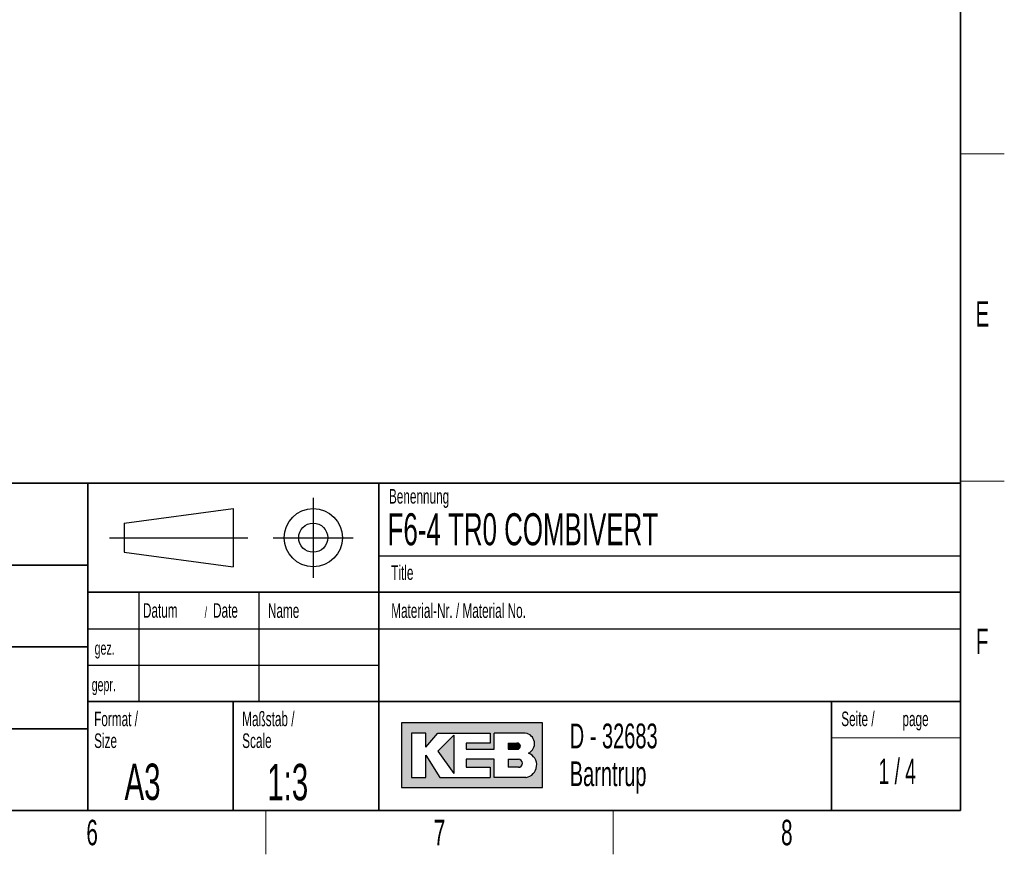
# Model space of a CAD drawing. Header units: millimetres. Extents: x 5 to 418, y 2 to 292.
# Tile 44 of 49: x 279 to 414, y 6 to 121. Entities that reach past the tile are written whole.
import ezdxf

# ---------------------------------------------------------------- set-up
doc = ezdxf.new("R2010")
doc.units = ezdxf.units.MM
doc.layers.add('SLD-0', color=7, linetype='Continuous')
doc.styles.add('SLDTEXTSTYLE0', font='TXT', dxfattribs={"width": 0.605})
doc.styles.add('SLDTEXTSTYLE1', font='TXT', dxfattribs={"width": 0.563})

# ---------------------------------------------------------------- blocks, each defined once
blk = doc.blocks.new('SW_NOTE_0_9')
at = {"layer": 'SLD-0', "color": 0, "char_height": 2, "attachment_point": 1, "style": 'SLDTEXTSTYLE0'}
for s, insert in [('Werkstückkanten/', (0, 2.5781354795)), ('Workpiece edges', (0, -0.4218645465))]:
    blk.add_mtext(s, dxfattribs=dict(at, insert=insert))
blk = doc.blocks.new('SW_NOTE_0_10')
at = {"layer": 'SLD-0', "color": 0, "char_height": 2, "attachment_point": 1, "style": 'SLDTEXTSTYLE0'}
for s, insert in [('Oberflächenangaben /', (0, 2.5781354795)), ('Surface details', (0, -0.4218645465))]:
    blk.add_mtext(s, dxfattribs=dict(at, insert=insert))
blk = doc.blocks.new('SW_NOTE_0_12')
at = {"layer": 'SLD-0', "color": 0, "char_height": 2, "attachment_point": 1, "style": 'SLDTEXTSTYLE0'}
for s, insert in [('Allgemeintoleranz /', (0, 2.5781354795)), ('general tolerance', (0, -0.4218645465))]:
    blk.add_mtext(s, dxfattribs=dict(at, insert=insert))
blk = doc.blocks.new('SW_NOTE_0_13')
at = {"layer": 'SLD-0', "color": 0, "char_height": 2, "attachment_point": 1, "style": 'SLDTEXTSTYLE0'}
for s, insert in [('Format /', (0, 2.5781354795)), ('Size', (0, -0.4218645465))]:
    blk.add_mtext(s, dxfattribs=dict(at, insert=insert))
blk = doc.blocks.new('SW_NOTE_0_14')
at = {"layer": 'SLD-0', "color": 0, "attachment_point": 1, "style": 'SLDTEXTSTYLE0'}
for s, insert, char_height in [('Datum', (0, 2.5781354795), 2), ('/', (8.4829859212, 2.0780460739), 1.5), ('Date', (9.6392361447, 2.5781354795), 2)]:
    blk.add_mtext(s, dxfattribs=dict(at, insert=insert, char_height=char_height))
blk = doc.blocks.new('SW_NOTE_0_15')
at = {"layer": 'SLD-0', "color": 0, "char_height": 2, "attachment_point": 1, "style": 'SLDTEXTSTYLE0'}
for s, insert in [('Maßstab /', (0, 2.5781354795)), ('Scale', (0, -0.4218645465))]:
    blk.add_mtext(s, dxfattribs=dict(at, insert=insert))
blk = doc.blocks.new('SW_NOTE_0_16')
at = {"layer": 'SLD-0', "color": 0, "char_height": 3.4, "attachment_point": 1, "style": 'SLDTEXTSTYLE0'}
for s, insert in [('D - 32683', (0, 4.3828303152)), ('Barntrup', (0, -0.8171696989))]:
    blk.add_mtext(s, dxfattribs=dict(at, insert=insert))
blk = doc.blocks.new('SW_NOTE_0_17')
at = {"layer": 'SLD-0', "color": 0, "char_height": 2, "attachment_point": 1, "style": 'SLDTEXTSTYLE0'}
for s, insert in [('Seite /', (0, 2.5781354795)), ('page', (8.413542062, 2.5784205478))]:
    blk.add_mtext(s, dxfattribs=dict(at, insert=insert))

msp = doc.modelspace()

# ---------------------------------------------------------------- hatches: boundary and pattern name
at = {"linetype": 'Continuous'}
h = msp.add_hatch(color=7, dxfattribs=at)
h.paths.add_polyline_path([(331.1423676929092, 15.18257760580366), (350.5207896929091, 15.18257760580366), (350.5207896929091, 24.04128480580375), (331.1423676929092, 24.04128480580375)], flags=0)
edge = h.paths.add_edge_path(flags=0)
edge.add_arc((347.9991875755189, 18.26988521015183), 1.720915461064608, -81.72003226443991, 70.17096003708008, ccw=False)
edge.add_line((348.2470169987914, 16.56690822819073), (348.2293995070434, 16.56675060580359))
edge.add_line((348.2293995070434, 16.56675060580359), (343.8767592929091, 16.56675060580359))
edge.add_line((343.8767592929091, 16.56675060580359), (343.8767592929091, 19.05826200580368))
edge.add_line((343.8767592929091, 19.05826200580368), (340.0010748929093, 19.05826200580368))
edge.add_line((340.0010748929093, 19.05826200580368), (340.0010748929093, 17.95092360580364))
edge.add_line((340.0010748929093, 17.95092360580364), (343.3230900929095, 17.95092360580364))
edge.add_line((343.3230900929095, 17.95092360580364), (343.3230900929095, 16.56675060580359))
edge.add_line((343.3230900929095, 16.56675060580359), (336.4022250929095, 16.56675060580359))
edge.add_line((336.4022250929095, 16.56675060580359), (334.4643828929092, 19.61193120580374))
edge.add_line((334.4643828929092, 19.61193120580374), (334.4643828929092, 16.56675060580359))
edge.add_line((334.4643828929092, 16.56675060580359), (332.5265406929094, 16.56675060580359))
edge.add_line((332.5265406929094, 16.56675060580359), (332.5265406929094, 22.65711180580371))
edge.add_line((332.5265406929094, 22.65711180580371), (334.4643828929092, 22.65711180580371))
edge.add_line((334.4643828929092, 22.65711180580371), (334.4643828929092, 20.71926960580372))
edge.add_line((334.4643828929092, 20.71926960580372), (336.1253904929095, 22.65711180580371))
edge.add_line((336.1253904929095, 22.65711180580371), (343.3230900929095, 22.65711180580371))
edge.add_line((343.3230900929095, 22.65711180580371), (343.3230900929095, 21.27293880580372))
edge.add_line((343.3230900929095, 21.27293880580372), (340.0010748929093, 21.27293880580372))
edge.add_line((340.0010748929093, 21.27293880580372), (340.0010748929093, 20.44243500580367))
edge.add_line((340.0010748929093, 20.44243500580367), (343.8767592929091, 20.44243500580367))
edge.add_line((343.8767592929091, 20.44243500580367), (343.8767592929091, 22.65711180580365))
edge.add_line((343.8767592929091, 22.65711180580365), (348.1497422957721, 22.65711180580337))
edge.add_line((348.1497422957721, 22.65711180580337), (348.151741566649, 22.65711180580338))
edge.add_line((348.151741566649, 22.65711180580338), (348.1521661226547, 22.65713246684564))
edge.add_arc((347.9523797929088, 21.20834406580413), 1.462498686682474, -64.4589412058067, 82.1484933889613, ccw=False)
msp.add_hatch(color=7, dxfattribs=at).paths.add_polyline_path([(338.3400672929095, 17.12041980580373), (338.3400672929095, 22.38027720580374), (336.1253904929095, 20.16560040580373)], flags=0)
h = msp.add_hatch(color=7, dxfattribs=at)
edge = h.paths.add_edge_path(flags=0)
edge.add_line((345.8146014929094, 20.44243500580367), (346.974194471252, 20.44243500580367))
edge.add_arc((347.0534490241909, 20.85768690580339), 0.4227474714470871, 259.1945394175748, 460.8054605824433)
edge.add_line((346.9741944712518, 21.27293880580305), (345.8146014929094, 21.27293880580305))
edge.add_line((345.8146014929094, 21.27293880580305), (345.8146014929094, 20.44243500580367))
h = msp.add_hatch(color=7, dxfattribs=at)
edge = h.paths.add_edge_path(flags=0)
edge.add_line((345.8146014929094, 17.95092360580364), (347.1991847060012, 17.95092360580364))
edge.add_arc((347.1991847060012, 18.50459280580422), 0.5536692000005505, 270.0000000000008, 450.0000000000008)
edge.add_line((347.1991847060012, 19.05826200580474), (347.1703327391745, 19.05826200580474))
edge.add_line((347.1703327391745, 19.05826200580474), (345.8146014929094, 19.05826200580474))
edge.add_line((345.8146014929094, 19.05826200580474), (345.8146014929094, 17.95092360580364))

# ---------------------------------------------------------------- linework, layer by layer
at = {"layer": 'SLD-0', "lineweight": 35}
for p, q in [((408, 12), (408, 282.5)), ((135, 57), (408, 57)), ((288, 57), (288, 12)), ((328, 57.0000000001), (328, 12)), ((408, 57), (408, 12)), ((259, 45.75), (288, 45.75)), ((408, 42), (288, 42)), ((259, 34.5), (288, 34.5)), ((288, 27), (408, 27)), ((308, 27), (308, 12)), ((390.2572074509, 27), (390.2572074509, 12)), ((259, 23.25), (288, 23.25)), ((26, 12), (408, 12)), ((135, 12), (408, 12))]:
    msp.add_line(p, q, dxfattribs=at)
at = {"layer": 'SLD-0', "lineweight": 18}
for p, q in [((408, 102.25), (414, 102.25)), ((408, 57.25), (414, 57.25)), ((390.2572074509, 22), (408, 22)), ((312.5, 6), (312.5, 12)), ((360.25, 6), (360.25, 12))]:
    msp.add_line(p, q, dxfattribs=at)
at = {"layer": 'SLD-0'}
for p, q in [((319, 55), (319, 44)), ((293, 51.5), (308, 53.5)), ((308, 53.5), (308, 45.5)), ((293, 51.5), (293, 47.5)), ((291, 49.5), (310, 49.5)), ((313.5, 49.5), (324.5, 49.5)), ((293, 47.5), (308, 45.5)), ((328, 47.0000000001), (408, 47.0000000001)), ((295, 42), (295, 27)), ((311.5, 42), (311.5, 27)), ((288, 37), (408, 37)), ((288, 32), (328, 32)), ((348.1497422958, 22.6571118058), (348.1517415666, 22.6571118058)), ((348.1517415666, 22.6571118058), (348.1521661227, 22.6571324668)), ((348.229399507, 16.5667506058), (348.2470169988, 16.5669082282))]:
    msp.add_line(p, q, dxfattribs=at)
at = {"layer": 'SLD-0', "linetype": 'Continuous'}
for p, q in [((350.5207896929, 24.0412848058), (331.1423676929, 24.0412848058)), ((331.1423676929, 24.0412848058), (331.1423676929, 15.1825776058)), ((350.5207896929, 15.1825776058), (350.5207896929, 24.0412848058)), ((334.4643828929, 22.6571118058), (332.5265406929, 22.6571118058)), ((332.5265406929, 22.6571118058), (332.5265406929, 16.5667506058)), ((334.4643828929, 20.7192696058), (336.1253904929, 22.6571118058)), ((334.4643828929, 20.7192696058), (334.4643828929, 22.6571118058)), ((336.1253904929, 22.6571118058), (343.3230900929, 22.6571118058)), ((338.3400672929, 22.3802772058), (336.1253904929, 20.1656004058)), ((338.3400672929, 22.3802772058), (338.3400672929, 17.1204198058)), ((343.3230900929, 22.6571118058), (343.3230900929, 21.2729388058)), ((348.1497422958, 22.6571118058), (343.8767592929, 22.6571118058)), ((343.8767592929, 20.4424350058), (343.8767592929, 22.6571118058)), ((348.1497422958, 22.6571118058), (348.1517415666, 22.6571118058)), ((348.1517415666, 22.6571118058), (348.1521661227, 22.6571324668)), ((340.0010748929, 21.2729388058), (340.0010748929, 20.4424350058)), ((343.3230900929, 21.2729388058), (340.0010748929, 21.2729388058)), ((340.0010748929, 20.4424350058), (343.8767592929, 20.4424350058)), ((345.8146014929, 21.2729388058), (346.9741944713, 21.2729388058)), ((345.8146014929, 21.2729388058), (345.8146014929, 20.4424350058)), ((345.8146014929, 20.4424350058), (346.9741944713, 20.4424350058)), ((334.4643828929, 16.5667506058), (334.4643828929, 19.6119312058)), ((334.4643828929, 19.6119312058), (336.4022250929, 16.5667506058)), ((336.1253904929, 20.1656004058), (338.3400672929, 17.1204198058)), ((340.0010748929, 19.0582620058), (340.0010748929, 17.9509236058)), ((343.8767592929, 19.0582620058), (340.0010748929, 19.0582620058)), ((343.8767592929, 16.5667506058), (343.8767592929, 19.0582620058)), ((345.8146014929, 19.0582620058), (347.199184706, 19.0582620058)), ((345.8146014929, 19.0582620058), (345.8146014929, 17.9509236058)), ((347.1703327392, 19.0582620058), (347.199184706, 19.0582620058)), ((340.0010748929, 17.9509236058), (343.3230900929, 17.9509236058)), ((343.3230900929, 17.9509236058), (343.3230900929, 16.5667506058)), ((347.199184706, 17.9509236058), (345.8146014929, 17.9509236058)), ((332.5265406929, 16.5667506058), (334.4643828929, 16.5667506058)), ((336.4022250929, 16.5667506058), (343.3230900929, 16.5667506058)), ((348.229399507, 16.5667506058), (343.8767592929, 16.5667506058)), ((348.229399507, 16.5667506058), (348.2470169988, 16.5669082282)), ((331.1423676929, 15.1825776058), (350.5207896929, 15.1825776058))]:
    msp.add_line(p, q, dxfattribs=at)
at = {"layer": 'SLD-0'}
for radius in [3.999999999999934, 1.999999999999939]:
    msp.add_circle((319, 49.5), radius, dxfattribs=at)
at = {"layer": 'SLD-0', "linetype": 'Continuous'}
for centre, radius, start, end in [((347.9523797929, 21.2083440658), 1.462498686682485, 295.5410587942, 82.1484933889), ((347.0534490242, 20.8576869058), 0.4227474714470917, 259.1945394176, 100.8054605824), ((347.199184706, 18.5045928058), 0.5536692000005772, 270, 90), ((347.9991875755, 18.2698852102), 1.720915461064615, 278.2799677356, 70.1709600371)]:
    msp.add_arc(centre, radius, start, end, dxfattribs=at)

# ---------------------------------------------------------------- block references
at = {"layer": 'SLD-0'}
for name, p in [('SW_NOTE_0_12', (260.5043854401, 52.9003064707)), ('SW_NOTE_0_14', (295.5861619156, 37.9261102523)), ('SW_NOTE_0_10', (260.5027641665, 30.4450935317)), ('SW_NOTE_0_13', (288.8790098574, 23.0287702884)), ('SW_NOTE_0_15', (309.2314641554, 23.0287700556)), ('SW_NOTE_0_17', (391.5827404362, 23.0329928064)), ('SW_NOTE_0_16', (354.2591907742, 19.5828264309)), ('SW_NOTE_0_9', (260.5090753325, 19.2125013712))]:
    msp.add_blockref(name, p, dxfattribs=at)

# ---------------------------------------------------------------- texts
for s, insert, char_height, attachment_point, style in [('E', (410.9815679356, 82.0010772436), 3.5, 2, 'SLDTEXTSTYLE0'), ('Benennung', (329.4092408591, 56.1865848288), 2, 1, 'SLDTEXTSTYLE0'), ('F6-4 TR0 COMBIVERT', (329.222041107, 52.8643539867), 4.4, 1, 'SLDTEXTSTYLE0'), ('ISO 2768-mK', (260.4940938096, 48.9932287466), 2.5, 1, 'SLDTEXTSTYLE0'), ('Title', (329.7169273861, 45.7051426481), 2, 1, 'SLDTEXTSTYLE0'), ('Material-Nr. / Material No.', (329.7169273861, 40.4793879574), 2, 1, 'SLDTEXTSTYLE0'), ('Name', (312.770034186, 40.4793879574), 2, 1, 'SLDTEXTSTYLE0'), ('F', (410.9536166, 37.0010772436), 3.5, 2, 'SLDTEXTSTYLE0'), ('gez.', (288.9470592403, 35.2328921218), 1.8, 1, 'SLDTEXTSTYLE0'), ('gepr.', (288.5445949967, 30.2118970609), 1.8, 1, 'SLDTEXTSTYLE0'), ('1 / 4', (399.2839074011, 19.1523676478), 3.5, 2, 'SLDTEXTSTYLE1'), ('A3', (293.0566699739, 18.4626222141), 5, 1, 'SLDTEXTSTYLE0'), ('1:3', (312.6833009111, 18.426931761), 5, 1, 'SLDTEXTSTYLE0'), ('6', (288.6027123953, 10.7429955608), 3.5, 2, 'SLDTEXTSTYLE0'), ('7', (336.3527123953, 10.7429955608), 3.5, 2, 'SLDTEXTSTYLE0'), ('8', (384.1027123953, 10.7429955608), 3.5, 2, 'SLDTEXTSTYLE0')]:
    msp.add_mtext(s, dxfattribs=dict(at, insert=insert, char_height=char_height, attachment_point=attachment_point, style=style))

doc.saveas('drawing.dxf')
